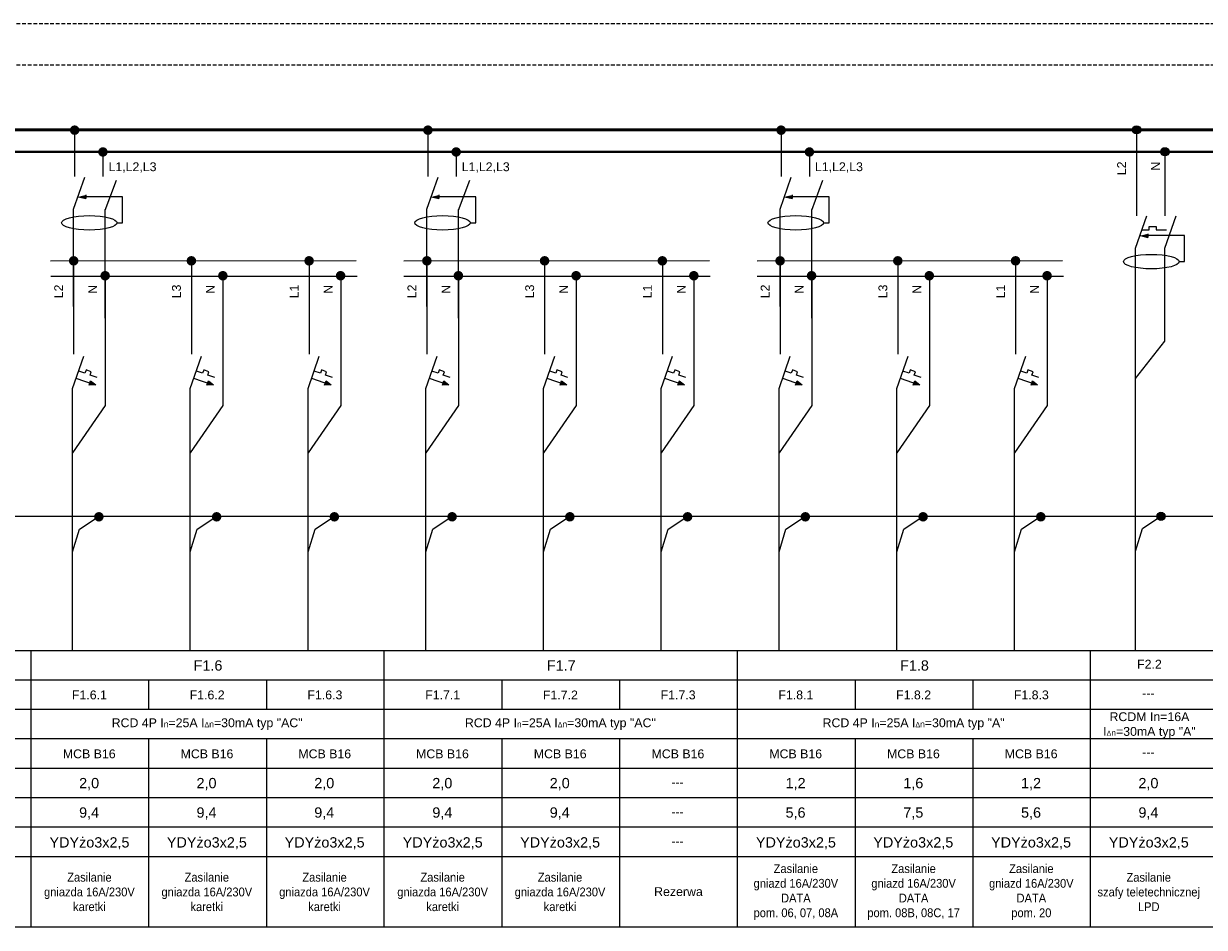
# Model space of a CAD drawing. Header units: millimetres. Extents: x 12 to 1213, y -1133 to 250.
# Tile 10 of 14: x 585 to 786, y -199 to -46. Entities that reach past the tile are written whole.
import ezdxf
from ezdxf.enums import TextEntityAlignment as Align

# ---------------------------------------------------------------- set-up
doc = ezdxf.new("R2010")
doc.units = ezdxf.units.MM
doc.linetypes.add('DASHED2', pattern=[9.525, 6.35, -3.175])
doc.layers.add('Blok', color=7, linetype='Continuous')
doc.layers.add('XE_opisy', color=7, linetype='Continuous')
doc.layers.add('elektryka', color=7, linetype='Continuous', true_color=0x000000)
doc.styles.add('opis_el', font='arial.ttf')
doc.styles.get("Standard").update_dxf_attribs({"font": 'ARIAL.TTF'})
doc.styles.add('STYLE2', font='arial.ttf', dxfattribs={"height": 2.5})

msp = doc.modelspace()

# ---------------------------------------------------------------- hatches: boundary and pattern name
h = msp.add_hatch(color=256)
h.dxf.hatch_style = 1
edge = h.paths.add_edge_path()
edge.add_arc((774.49, -63.95), 0.7, 0, 360)
h = msp.add_hatch(color=256)
h.dxf.hatch_style = 1
edge = h.paths.add_edge_path()
edge.add_arc((779.3, -67.68), 0.7, 0, 360)
for points in [[(595.99, -75.02), (595.99, -75.63), (594.73, -75.33)], [(655.99, -75.02), (655.99, -75.63), (654.73, -75.33)], [(715.99, -75.02), (715.99, -75.63), (714.73, -75.33)], [(597.68, -107.34), (596.56, -107.34), (596.81, -106.63)], [(617.68, -107.34), (616.56, -107.34), (616.81, -106.63)], [(637.68, -107.34), (636.56, -107.34), (636.81, -106.63)], [(657.68, -107.34), (656.56, -107.34), (656.81, -106.63)], [(677.68, -107.34), (676.56, -107.34), (676.81, -106.63)], [(697.68, -107.34), (696.56, -107.34), (696.81, -106.63)], [(717.68, -107.34), (716.56, -107.34), (716.81, -106.63)], [(737.68, -107.34), (736.56, -107.34), (736.81, -106.63)], [(757.68, -107.34), (756.56, -107.34), (756.81, -106.63)]]:
    msp.add_hatch(color=256).paths.add_polyline_path(points)
at = {"linetype": 'Continuous'}
for points in [[(593.93, -87.02, 1), (593.93, -85.39, 1)], [(613.93, -87.02, 1), (613.93, -85.39, 1)], [(633.93, -87.02, 1), (633.93, -85.39, 1)], [(653.93, -87.02, 1), (653.93, -85.39, 1)], [(673.93, -87.02, 1), (673.93, -85.39, 1)], [(693.93, -87.02, 1), (693.93, -85.39, 1)], [(713.93, -87.02, 1), (713.93, -85.39, 1)], [(733.93, -87.02, 1), (733.93, -85.39, 1)], [(753.93, -87.02, 1), (753.93, -85.39, 1)], [(599.28, -89.55, 1), (599.28, -87.92, 1)], [(619.28, -89.55, 1), (619.28, -87.92, 1)], [(639.28, -89.55, 1), (639.28, -87.92, 1)], [(659.28, -89.55, 1), (659.28, -87.92, 1)], [(679.28, -89.55, 1), (679.28, -87.92, 1)], [(699.28, -89.55, 1), (699.28, -87.92, 1)], [(719.28, -89.55, 1), (719.28, -87.92, 1)], [(739.28, -89.55, 1), (739.28, -87.92, 1)], [(759.28, -89.55, 1), (759.28, -87.92, 1)], [(598.22, -130.5, 1), (598.22, -128.88, 1)], [(618.22, -130.5, 1), (618.22, -128.88, 1)], [(638.22, -130.5, 1), (638.22, -128.88, 1)], [(658.22, -130.5, 1), (658.22, -128.88, 1)], [(678.22, -130.5, 1), (678.22, -128.88, 1)], [(698.22, -130.5, 1), (698.22, -128.88, 1)], [(718.22, -130.5, 1), (718.22, -128.88, 1)], [(738.22, -130.5, 1), (738.22, -128.88, 1)], [(758.22, -130.5, 1), (758.22, -128.88, 1)]]:
    msp.add_hatch(color=256, dxfattribs=at).paths.add_polyline_path(points)
h = msp.add_hatch(color=256)
h.dxf.hatch_style = 1
edge = h.paths.add_edge_path()
edge.add_arc((778.63, -129.61), 0.7, 0, 360)
at = {"layer": 'elektryka', "linetype": 'Continuous'}
for points in [[(594.1, -64.82, 1), (594.1, -63.19, 1)], [(654.1, -64.82, 1), (654.1, -63.19, 1)], [(714.1, -64.82, 1), (714.1, -63.19, 1)]]:
    msp.add_hatch(color=7, dxfattribs=at).paths.add_polyline_path(points)
at = {"layer": 'XE_opisy', "linetype": 'Continuous'}
for points in [[(598.91, -68.52, 1), (598.91, -66.9, 1)], [(658.91, -68.52, 1), (658.91, -66.9, 1)], [(718.91, -68.52, 1), (718.91, -66.9, 1)]]:
    msp.add_hatch(color=256, dxfattribs=at).paths.add_polyline_path(points)
at = {"layer": 'XE_opisy'}
msp.add_hatch(color=256, dxfattribs=at).paths.add_polyline_path([(776.38, -81.61), (776.38, -82.22), (775.13, -81.92)])

# ---------------------------------------------------------------- linework, layer by layer
at = {"linetype": 'Continuous'}
for p, q in [((594.1, -64.66), (594.1, -71.9)), ((654.1, -64.66), (654.1, -71.9)), ((714.1, -64.66), (714.1, -71.9)), ((598.91, -67.66), (598.91, -71.9)), ((658.91, -67.66), (658.91, -71.9)), ((718.91, -67.66), (718.91, -71.9)), ((593.92, -93.95), (593.93, -77.45)), ((599.3, -95.95), (599.3, -77.49)), ((653.92, -93.95), (653.93, -77.45)), ((659.3, -95.95), (659.3, -77.49)), ((713.92, -93.95), (713.93, -77.45)), ((719.3, -95.95), (719.3, -77.49)), ((593.93, -86.49), (593.93, -102.07)), ((613.93, -86.49), (613.93, -102.07)), ((633.93, -86.49), (633.93, -102.07)), ((653.93, -86.49), (653.93, -102.07)), ((673.93, -86.49), (673.93, -102.07)), ((693.93, -86.49), (693.93, -102.07)), ((713.93, -86.49), (713.93, -102.07)), ((733.93, -86.49), (733.93, -102.07)), ((753.93, -86.49), (753.93, -102.07)), ((599.3, -88.8), (599.3, -110.76)), ((619.3, -88.8), (619.3, -110.76)), ((639.3, -88.8), (639.3, -110.76)), ((659.3, -88.8), (659.3, -110.76)), ((679.3, -88.8), (679.3, -110.76)), ((699.3, -88.8), (699.3, -110.76)), ((719.3, -88.8), (719.3, -110.76)), ((739.3, -88.8), (739.3, -110.76)), ((759.3, -88.8), (759.3, -110.76))]:
    msp.add_line(p, q, dxfattribs=at)
for p, q in [((593.93, -77.45), (595.83, -71.98)), ((653.93, -77.45), (655.83, -71.98)), ((713.93, -77.45), (715.83, -71.98)), ((599.3, -77.59), (601.21, -72.5)), ((659.3, -77.59), (661.21, -72.5)), ((719.3, -77.59), (721.21, -72.5)), ((594.73, -75.33), (595.99, -75.63)), ((595.99, -75.02), (595.99, -75.63)), ((602.24, -75.33), (595.99, -75.33)), ((602.24, -79.75), (602.24, -75.33)), ((654.73, -75.33), (655.99, -75.63)), ((655.99, -75.02), (655.99, -75.63)), ((662.24, -75.33), (655.99, -75.33)), ((662.24, -79.75), (662.24, -75.33)), ((714.73, -75.33), (715.99, -75.63)), ((715.99, -75.02), (715.99, -75.63)), ((722.24, -75.33), (715.99, -75.33)), ((722.24, -79.75), (722.24, -75.33)), ((601.33, -79.75), (602.24, -79.75)), ((661.33, -79.75), (662.24, -79.75)), ((721.33, -79.75), (722.24, -79.75)), ((782.63, -86.34), (782.63, -81.92)), ((590.02, -86.19), (641.93, -86.16)), ((650.02, -86.19), (701.93, -86.16)), ((710.02, -86.19), (761.93, -86.16)), ((590.03, -88.81), (642.07, -88.81)), ((650.03, -88.81), (702.07, -88.81)), ((710.03, -88.81), (762.07, -88.81)), ((593.75, -107.9), (595.66, -102.42)), ((613.75, -107.9), (615.66, -102.42)), ((633.75, -107.9), (635.66, -102.42)), ((653.75, -107.9), (655.66, -102.42)), ((673.75, -107.9), (675.66, -102.42)), ((693.75, -107.9), (695.66, -102.42)), ((713.75, -107.9), (715.66, -102.42)), ((733.75, -107.9), (735.66, -102.42)), ((753.75, -107.9), (755.66, -102.42)), ((597.47, -107.26), (594.37, -106.18)), ((595.84, -105.31), (594.8, -104.95)), ((596.03, -104.77), (595.84, -105.31)), ((596.91, -105.07), (596.03, -104.75)), ((596.72, -105.62), (596.91, -105.07)), ((597.9, -106.03), (596.72, -105.62)), ((617.47, -107.26), (614.37, -106.18)), ((615.84, -105.31), (614.8, -104.95)), ((616.03, -104.77), (615.84, -105.31)), ((616.91, -105.07), (616.03, -104.75)), ((616.72, -105.62), (616.91, -105.07)), ((617.9, -106.03), (616.72, -105.62)), ((637.47, -107.26), (634.37, -106.18)), ((635.84, -105.31), (634.8, -104.95)), ((636.03, -104.77), (635.84, -105.31)), ((636.91, -105.07), (636.03, -104.75)), ((636.72, -105.62), (636.91, -105.07)), ((637.9, -106.03), (636.72, -105.62)), ((657.47, -107.26), (654.37, -106.18)), ((655.84, -105.31), (654.8, -104.95)), ((656.03, -104.77), (655.84, -105.31)), ((656.91, -105.07), (656.03, -104.75)), ((656.72, -105.62), (656.91, -105.07)), ((657.9, -106.03), (656.72, -105.62)), ((677.47, -107.26), (674.37, -106.18)), ((675.84, -105.31), (674.8, -104.95)), ((676.03, -104.77), (675.84, -105.31)), ((676.91, -105.07), (676.03, -104.75)), ((676.72, -105.62), (676.91, -105.07)), ((677.9, -106.03), (676.72, -105.62)), ((697.47, -107.26), (694.37, -106.18)), ((695.84, -105.31), (694.8, -104.95)), ((696.03, -104.77), (695.84, -105.31)), ((696.91, -105.07), (696.03, -104.75)), ((696.72, -105.62), (696.91, -105.07)), ((697.9, -106.03), (696.72, -105.62)), ((717.47, -107.26), (714.37, -106.18)), ((715.84, -105.31), (714.8, -104.95)), ((716.03, -104.77), (715.84, -105.31)), ((716.91, -105.07), (716.03, -104.75)), ((716.72, -105.62), (716.91, -105.07)), ((717.9, -106.03), (716.72, -105.62)), ((737.47, -107.26), (734.37, -106.18)), ((735.84, -105.31), (734.8, -104.95)), ((736.03, -104.77), (735.84, -105.31)), ((736.91, -105.07), (736.03, -104.75)), ((736.72, -105.62), (736.91, -105.07)), ((737.9, -106.03), (736.72, -105.62)), ((757.47, -107.26), (754.37, -106.18)), ((755.84, -105.31), (754.8, -104.95)), ((756.03, -104.77), (755.84, -105.31)), ((756.91, -105.07), (756.03, -104.75)), ((756.72, -105.62), (756.91, -105.07)), ((757.9, -106.03), (756.72, -105.62)), ((593.75, -152.38), (593.75, -107.9)), ((596.56, -107.34), (596.82, -106.61)), ((597.68, -107.34), (596.81, -106.63)), ((613.75, -152.38), (613.75, -107.9)), ((616.56, -107.34), (616.82, -106.61)), ((617.68, -107.34), (616.81, -106.63)), ((633.75, -152.38), (633.75, -107.9)), ((636.56, -107.34), (636.82, -106.61)), ((637.68, -107.34), (636.81, -106.63)), ((653.75, -152.38), (653.75, -107.9)), ((656.56, -107.34), (656.82, -106.61)), ((657.68, -107.34), (656.81, -106.63)), ((673.75, -152.38), (673.75, -107.9)), ((676.56, -107.34), (676.82, -106.61)), ((677.68, -107.34), (676.81, -106.63)), ((693.75, -152.38), (693.75, -107.9)), ((696.56, -107.34), (696.82, -106.61)), ((697.68, -107.34), (696.81, -106.63)), ((713.75, -152.38), (713.75, -107.9)), ((716.56, -107.34), (716.82, -106.61)), ((717.68, -107.34), (716.81, -106.63)), ((733.75, -152.38), (733.75, -107.9)), ((736.56, -107.34), (736.82, -106.61)), ((737.68, -107.34), (736.81, -106.63)), ((753.75, -152.38), (753.75, -107.9)), ((756.56, -107.34), (756.82, -106.61)), ((757.68, -107.34), (756.81, -106.63)), ((599.3, -110.76), (593.75, -118.8)), ((619.3, -110.76), (613.75, -118.8)), ((639.3, -110.76), (633.75, -118.8)), ((659.3, -110.76), (653.75, -118.8)), ((679.3, -110.76), (673.75, -118.8)), ((699.3, -110.76), (693.75, -118.8)), ((719.3, -110.76), (713.75, -118.8)), ((739.3, -110.76), (733.75, -118.8)), ((759.3, -110.76), (753.75, -118.8)), ((594.93, -131.77), (598.07, -129.68)), ((614.93, -131.77), (618.07, -129.68)), ((634.93, -131.77), (638.07, -129.68)), ((654.93, -131.77), (658.07, -129.68)), ((674.93, -131.77), (678.07, -129.68)), ((694.93, -131.77), (698.07, -129.68)), ((714.93, -131.77), (718.07, -129.68)), ((734.93, -131.77), (738.07, -129.68)), ((754.93, -131.77), (758.07, -129.68)), ((593.75, -135.62), (594.93, -131.77)), ((613.75, -135.62), (614.93, -131.77)), ((633.75, -135.62), (634.93, -131.77)), ((653.75, -135.62), (654.93, -131.77)), ((673.75, -135.62), (674.93, -131.77)), ((693.75, -135.62), (694.93, -131.77)), ((713.75, -135.62), (714.93, -131.77)), ((733.75, -135.62), (734.93, -131.77)), ((753.75, -135.62), (754.93, -131.77))]:
    msp.add_line(p, q)
for points in [[(774.32, -106.2), (779.31, -99.86), (779.31, -84.04)], [(774.32, -135.55), (775.5, -131.7), (778.63, -129.61)], [(47.03, -152.38), (1065.92, -152.38)], [(586.67, -152.38), (586.67, -199.45)], [(646.67, -199.38), (646.67, -152.38)], [(706.67, -199.38), (706.67, -152.38)], [(766.67, -199.38), (766.67, -152.38)], [(67.03, -157.38), (1065.92, -157.38)], [(47.03, -162.38), (1065.92, -162.38)], [(67.03, -167.38), (1065.92, -167.38)], [(606.67, -167.45), (606.67, -199.45)], [(626.67, -167.45), (626.67, -199.45)], [(666.67, -167.45), (666.67, -199.45)], [(686.67, -167.45), (686.67, -199.45)], [(726.67, -167.45), (726.67, -199.45)], [(746.67, -167.45), (746.67, -199.45)], [(47.03, -172.38), (1065.92, -172.38)], [(47.03, -177.38), (1065.92, -177.38)], [(47.03, -182.38), (1065.92, -182.38)], [(47.03, -187.38), (1065.92, -187.38)], [(47.03, -199.38), (1065.92, -199.38)]]:
    msp.add_lwpolyline(points)
for points in [[(586.67, -152.38), (586.67, -199.45)], [(606.67, -157.45), (606.67, -162.45)], [(626.67, -157.45), (626.67, -162.45)], [(666.67, -157.45), (666.67, -162.45)], [(686.67, -157.45), (686.67, -162.45)], [(726.67, -157.45), (726.67, -162.45)], [(746.67, -157.45), (746.67, -162.45)], [(606.67, -167.45), (606.67, -199.45)], [(626.67, -167.45), (626.67, -199.45)], [(666.67, -167.45), (666.67, -199.45)], [(686.67, -167.45), (686.67, -199.45)], [(726.67, -167.45), (726.67, -199.45)], [(746.67, -167.45), (746.67, -199.45)]]:
    msp.add_lwpolyline(points, dxfattribs=at)
for centre in [(774.49, -63.95), (779.3, -67.68), (778.63, -129.61)]:
    msp.add_circle(centre, 0.7)
for centre in [(596.59, -79.75), (656.59, -79.75), (716.59, -79.75)]:
    msp.add_ellipse(centre, major_axis=(-4.73, 0), ratio=0.258872)
at = {"layer": 'Blok', "linetype": 'DASHED2', "ltscale": 0.1}
for p, q in [((47.03, -45.9), (1065.92, -45.9)), ((47.03, -52.9), (1065.92, -52.9))]:
    msp.add_line(p, q, dxfattribs=at)
at = {"layer": 'Blok'}
for points, const_width in [([(47.03, -63.95), (1065.92, -63.95)], 0.55), ([(47.03, -67.68), (1065.92, -67.68)], 0.4), ([(47.03, -129.61), (1065.92, -129.61)], 0.25)]:
    msp.add_lwpolyline(points, dxfattribs=dict(at, const_width=const_width))
at = {"layer": 'XE_opisy', "linetype": 'Continuous'}
for p, q in [((774.49, -63.95), (774.49, -78.57)), ((779.3, -66.94), (779.3, -78.57))]:
    msp.add_line(p, q, dxfattribs=at)
at = {"layer": 'XE_opisy'}
for p, q in [((774.32, -84.04), (776.23, -78.57)), ((779.31, -84.04), (781.22, -78.57)), ((775.13, -81.92), (776.38, -82.22)), ((775.44, -80.93), (776.62, -80.93)), ((776.38, -81.61), (776.38, -82.22)), ((782.63, -81.92), (776.38, -81.92)), ((776.62, -80.93), (776.62, -80.39)), ((776.62, -80.39), (777.8, -80.39)), ((777.8, -80.39), (777.8, -80.93)), ((777.8, -80.93), (779.55, -80.93)), ((774.32, -152.38), (774.32, -84.04)), ((781.72, -86.34), (782.63, -86.34))]:
    msp.add_line(p, q, dxfattribs=at)
msp.add_ellipse((776.99, -86.34), major_axis=(-4.73, 0), ratio=0.258872, dxfattribs=at)

# ---------------------------------------------------------------- texts
at = {"linetype": 'Continuous', "style": 'opis_el'}
for p in [(599.85, -70.97), (659.85, -70.97), (719.85, -70.97)]:
    msp.add_text('L1,L2,L3', height=1.5, dxfattribs=at).set_placement(p)
at = {"linetype": 'Continuous', "style": 'STYLE2'}
for s, p in [('F1.6.1', (596.61, -159.95)), ('F1.6.2', (616.61, -159.95)), ('F1.6.3', (636.61, -159.95)), ('F1.7.1', (656.61, -159.95)), ('F1.7.2', (676.61, -159.95)), ('F1.7.3', (696.61, -159.95)), ('F1.8.1', (716.61, -159.95)), ('F1.8.2', (736.61, -159.95)), ('F1.8.3', (756.61, -159.95)), ('MCB B16', (596.58, -169.96)), ('MCB B16', (616.58, -169.96)), ('MCB B16', (636.58, -169.96)), ('MCB B16', (656.58, -169.96)), ('MCB B16', (676.58, -169.96)), ('MCB B16', (696.58, -169.96)), ('MCB B16', (716.58, -169.96)), ('MCB B16', (736.58, -169.96)), ('MCB B16', (756.58, -169.96))]:
    msp.add_text(s, height=1.5, dxfattribs=at).set_placement(p, align=Align.MIDDLE)
at = {"char_height": 1.5, "attachment_point": 1, "rotation": 90}
for s, heights, insert in [('\\pxql;L2', [0], (771.19, -71.66)), ('\\pxql;N', [-2], (776.96, -70.89)), ('\\pxql;L2', [0], (590.64, -92.57)), ('\\pxql;N', [-2], (596.42, -91.8)), ('\\pxql;L3', [0], (610.64, -92.57)), ('\\pxql;N', [-2], (616.41, -91.8)), ('\\pxql;L1', [0], (630.64, -92.57)), ('\\pxql;N', [-2], (636.41, -91.8)), ('\\pxql;L2', [0], (650.64, -92.57)), ('\\pxql;N', [-2], (656.42, -91.8)), ('\\pxql;L3', [0], (670.64, -92.57)), ('\\pxql;N', [-2], (676.41, -91.8)), ('\\pxql;L1', [0], (690.64, -92.57)), ('\\pxql;N', [-2], (696.41, -91.8)), ('\\pxql;L2', [0], (710.64, -92.57)), ('\\pxql;N', [-2], (716.42, -91.8)), ('\\pxql;L3', [0], (730.64, -92.57)), ('\\pxql;N', [-2], (736.41, -91.8)), ('\\pxql;L1', [0], (750.64, -92.57)), ('\\pxql;N', [-2], (756.41, -91.8))]:
    msp.add_mtext_dynamic_manual_height_columns(s, width=11.1231, gutter_width=12.5, heights=heights, dxfattribs=dict(at, insert=insert))
at = {"char_height": 1.5}
for s, insert, width, attachment_point in [('\\pxqc;F2.2', (766.61, -153.98), 20.1219, 1), ('RCD 4P I{\\H0.6861x;n\\H1.458x;=25A I\\H0.5719x;Δ\\H1.2x;n\\H1.458x;=30mA typ "AC"}', (616.61, -164.91), 60, 5), ('RCD 4P I{\\H0.6861x;n\\H1.458x;=25A I\\H0.5719x;Δ\\H1.2x;n\\H1.458x;=30mA typ "AC"}', (676.61, -164.91), 60, 5), ('RCD 4P I{\\H0.6861x;n\\H1.458x;=25A I\\H0.5719x;Δ\\H1.2x;n\\H1.458x;=30mA typ "A"}', (736.61, -164.91), 60, 5), ('\\pxqc;{\\fArial|b0|i0|c238|p32;\\H0.999751x;RCDM In=16A\\PI\\H0.5713x;Δ\\H1.2x;n\\H1.458x;=30mA typ "A"}', (776.67, -165.13), 19.9981, 5)]:
    msp.add_mtext(s, dxfattribs=dict(at, insert=insert, width=width, attachment_point=attachment_point))
at = {"char_height": 1.5, "width": 2.366, "attachment_point": 1, "style": 'STYLE2'}
for insert in [(775.45, -158.92), (775.45, -168.92), (695.45, -174.04), (695.45, -179.04), (695.45, -184.04)]:
    msp.add_mtext('---', dxfattribs=dict(at, insert=insert))
at = {"linetype": 'Continuous', "char_height": 1.5, "width": 20, "attachment_point": 5, "style": 'STYLE2'}
for s, insert in [('\\A1;{\\W0.9;\\fArial|b0|i0|c238|p34;Zasilanie\\Pgniazda 16A/230V\\Pkaretki}', (596.61, -193.44)), ('\\A1;{\\W0.9;\\fArial|b0|i0|c238|p34;Zasilanie\\Pgniazda 16A/230V\\Pkaretki}', (616.55, -193.44)), ('\\A1;{\\W0.9;\\fArial|b0|i0|c238|p34;Zasilanie\\Pgniazda 16A/230V\\Pkaretki}', (636.55, -193.44)), ('\\A1;{\\W0.9;\\fArial|b0|i0|c238|p34;Zasilanie\\Pgniazda 16A/230V\\Pkaretki}', (656.61, -193.44)), ('\\A1;{\\W0.9;\\fArial|b0|i0|c238|p34;Zasilanie\\Pgniazda 16A/230V\\Pkaretki}', (676.55, -193.44)), ('\\A1;{\\W0.9;\\fArial|b0|i0|c238|p34;Zasilanie\\Pgniazd 16A/230V\\PDATA\\Ppom. 06, 07, 08A}', (716.61, -193.44)), ('\\A1;{\\W0.9;\\fArial|b0|i0|c238|p34;Zasilanie\\Pgniazd 16A/230V\\PDATA\\Ppom. 08B, 08C, 17}', (736.61, -193.44)), ('\\A1;{\\W0.9;\\fArial|b0|i0|c238|p34;Zasilanie\\Pgniazd 16A/230V\\PDATA\\Ppom. 20}', (756.61, -193.44)), ('\\A1;{\\W0.9;\\fArial|b0|i0|c238|p34;Zasilanie\\Pszafy teletechnicznej \\PLPD}', (776.55, -193.44)), ('\\A1;{\\fArial|b0|i0|c238|p34;Rezerwa}', (696.67, -193.38))]:
    msp.add_mtext(s, dxfattribs=dict(at, insert=insert))
at = {"layer": 'XE_opisy', "linetype": 'Continuous', "style": 'STYLE2'}
for s, p in [('F1.6', (616.76, -154.95)), ('F1.7', (676.76, -154.95)), ('F1.8', (736.76, -154.95))]:
    msp.add_text(s, height=1.75, dxfattribs=at).set_placement(p, align=Align.MIDDLE_CENTER)
at = {"layer": 'XE_opisy', "linetype": 'Continuous', "char_height": 1.75, "attachment_point": 1, "style": 'STYLE2'}
for s, heights, insert in [('\\pxqc;2,0', [0], (586.56, -174.06)), ('\\pxqc;2,0', [0], (606.5, -174.06)), ('\\pxqc;2,0', [0], (626.5, -174.06)), ('\\pxqc;2,0', [0], (646.56, -174.06)), ('\\pxqc;2,0', [0], (666.5, -174.06)), ('\\pxqc;1,2', [0], (706.56, -174.06)), ('\\pxqc;1,6', [0], (726.56, -174.06)), ('\\pxqc;1,2', [0], (746.56, -174.06)), ('\\pxqc;2,0', [0], (766.5, -174.06)), ('\\pxqc;9,4', [0], (586.56, -179.06)), ('\\pxqc;9,4', [0], (606.5, -179.06)), ('\\pxqc;9,4', [0], (626.5, -179.06)), ('\\pxqc;9,4', [0], (646.56, -179.06)), ('\\pxqc;9,4', [0], (666.5, -179.06)), ('\\pxqc;5,6', [0], (706.56, -179.06)), ('\\pxqc;7,5', [0], (726.56, -179.06)), ('\\pxqc;5,6', [0], (746.56, -179.06)), ('\\pxqc;9,4', [0], (766.5, -179.06)), ('\\pxqc;{\\fArial|b0|i0|c238|p34;YDYżo3x2,5}', [-2.1], (586.62, -184.13)), ('\\pxqc;{\\fArial|b0|i0|c238|p34;YDYżo3x2,5}', [-2.1], (606.56, -184.13)), ('\\pxqc;{\\fArial|b0|i0|c238|p34;YDYżo3x2,5}', [-2.1], (626.56, -184.13)), ('\\pxqc;{\\fArial|b0|i0|c238|p34;YDYżo3x2,5}', [-2.1], (646.62, -184.13)), ('\\pxqc;{\\fArial|b0|i0|c238|p34;YDYżo3x2,5}', [-2.1], (666.56, -184.13)), ('\\pxqc;{\\fArial|b0|i0|c238|p34;YDYżo3x2,5}', [-2.1], (706.62, -184.13)), ('\\pxqc;{\\fArial|b0|i0|c238|p34;YDYżo3x2,5}', [-2.1], (726.56, -184.13)), ('\\pxqc;{\\fArial|b0|i0|c238|p34;YDYżo3x2,5}', [-2.1], (746.56, -184.13)), ('\\pxqc;{\\fArial|b0|i0|c238|p34;YDYżo3x2,5}', [-2.1], (766.56, -184.13))]:
    msp.add_mtext_dynamic_manual_height_columns(s, width=20, gutter_width=12.5, heights=heights, dxfattribs=dict(at, insert=insert))

doc.saveas('drawing.dxf')
